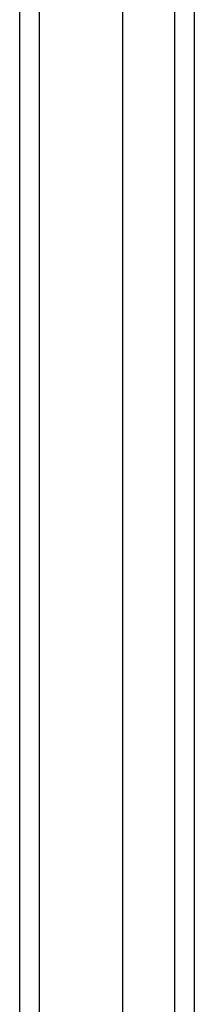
# Model space of a CAD drawing. Header units: inches. Extents: x 17 to 428, y 46 to 203.
# Tile 4 of 114: x 148.891 to 149.758, y 126.273 to 131.153. Entities that reach past the tile are written whole.
import ezdxf

# ---------------------------------------------------------------- set-up
doc = ezdxf.new("R2010")
doc.units = ezdxf.units.IN
doc.header["$MEASUREMENT"] = 0
doc.layers.add('Visible Edges(ANSI)', color=7, linetype='Continuous', lineweight=25)
doc.layers.add('Visible Tangent Edges(ANSI)', color=7, linetype='Continuous', lineweight=25)

msp = doc.modelspace()

# ---------------------------------------------------------------- linework, layer by layer
at = {"layer": 'Visible Edges(ANSI)'}
for p, q in [((149.4032, 114.9814), (149.4032, 137.564)), ((148.8914, 115.1467), (148.8914, 137.3987)), ((149.7575, 137.3756), (149.7575, 115.1698))]:
    msp.add_line(p, q, dxfattribs=at)
at = {"layer": 'Visible Tangent Edges(ANSI)'}
for p, q in [((148.9904, 114.3717), (148.9904, 138.1737)), ((149.6585, 137.5056), (149.6585, 115.0398))]:
    msp.add_line(p, q, dxfattribs=at)

doc.saveas('drawing.dxf')
